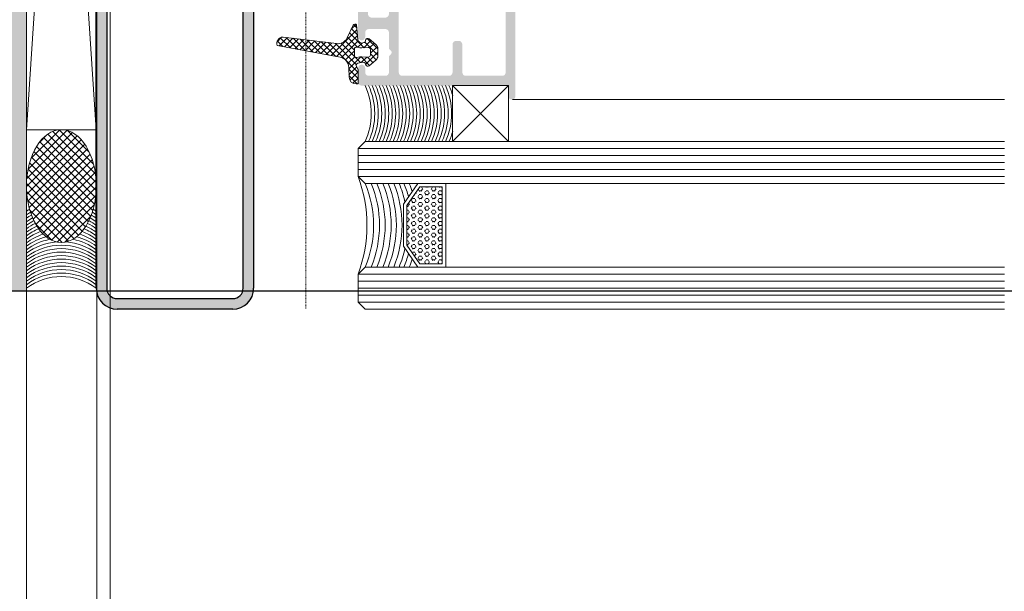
# Model space of a CAD drawing. Header units: millimetres. Extents: x -226731 to 126254, y -16359 to 60195.
# Tile 108 of 256: x -159010 to -158869, y 10457 to 10538. Entities that reach past the tile are written whole.
import ezdxf

# ---------------------------------------------------------------- set-up
doc = ezdxf.new("R2010")
doc.units = ezdxf.units.MM
doc.header["$LTSCALE"] = 0.1
doc.header["$MEASUREMENT"] = 0
doc.linetypes.add('CENTER', pattern=[2, 1.25, -0.25, 0.25, -0.25])
for name, color, linetype, lineweight in [('0_CCE_ FF_SIDE WALL SPRINKLER', 6, 'Continuous', 0), ('2_Centerline', 1, 'CENTER', 15), ('3_Hatch', 8, 'Continuous', 0), ('4. Glass', 140, 'Continuous', 15), ('COLUMN', 5, 'Continuous', 0), ('PLY', 8, 'Continuous', 0), ('SPRINKLER COVERAGE AREA', 1, 'Continuous', 9)]:
    doc.layers.add(name, color=color, linetype=linetype, lineweight=lineweight)
doc.layers.add('AREA LINE', color=3, linetype='Continuous', plot=False)
doc.layers.add('FIRE FIGHTING SERVICES', color=5, linetype='Continuous')
doc.layers.add('Glass in Section', color=7, linetype='Continuous', true_color=0x3affff)

# ---------------------------------------------------------------- blocks, each defined once
blk = doc.blocks.new('*U425')
at = {"layer": '3_Hatch'}
h = blk.add_hatch(color=8, dxfattribs=at)
h.dxf.hatch_style = 1
edge = h.paths.add_edge_path()
edge.add_line((-28.51, 105.47), (-28.51, 3))
edge.add_arc((-27.01, 3), 1.5, 180, 270)
edge.add_line((-27.01, 1.5), (-10.48, 1.5))
edge.add_arc((-10.48, 3), 1.5, 270, 360)
edge.add_line((-8.98, 3), (-8.98, 59.77))
edge.add_arc((-5.98, 59.77), 3, 90, 180, ccw=False)
edge.add_line((-5.98, 62.77), (7.48, 62.77))
edge.add_line((7.48, 62.77), (7.48, 61.27))
edge.add_line((7.48, 61.27), (-5.98, 61.27))
edge.add_arc((-5.98, 59.77), 1.5, 90, 180)
edge.add_line((-7.48, 59.77), (-7.48, 3))
edge.add_arc((-10.48, 3), 3, 270, 360, ccw=False)
edge.add_line((-10.48, 0), (-27.01, 0))
edge.add_arc((-27.01, 3), 3, 180, 270, ccw=False)
edge.add_line((-30.01, 3), (-30.01, 105.47))
edge.add_line((-30.01, 105.47), (-28.51, 105.47))
h = blk.add_hatch(color=8, dxfattribs=at)
h.dxf.hatch_style = 1
h.paths.add_polyline_path([(28.61, 92.53), (28.61, 57.99), (28.57, 57.83), (28.46, 57.65), (28.28, 57.54), (28.1, 57.52), (22.9, 57.52), (22.7, 57.54), (22.54, 57.65), (22.44, 57.83), (22.41, 57.99), (22.41, 92.53), (22.44, 92.71), (22.54, 92.87), (22.7, 92.98), (22.9, 93.02), (28.1, 93.02), (28.28, 92.98), (28.46, 92.87), (28.57, 92.71)], flags=16)
h.paths.add_polyline_path([(22.41, 37.89), (22.35, 38.09), (22.24, 38.26), (22.1, 38.37), (21.9, 38.4), (21.49, 38.4), (21.31, 38.37), (21.15, 38.26), (21.04, 38.09), (21, 37.89), (21, 33.9), (20.95, 33.7), (20.84, 33.54), (20.69, 33.43), (20.49, 33.41), (13.79, 33.41), (13.61, 33.43), (13.45, 33.54), (13.34, 33.7), (13.3, 33.9), (13.3, 51.5), (13.34, 51.7), (13.45, 51.85), (13.61, 51.96), (13.79, 52.01), (16.35, 52.01), (16.54, 52.05), (16.7, 52.16), (16.81, 52.32), (16.85, 52.5), (16.85, 55.6), (16.87, 55.8), (16.98, 55.96), (17.16, 56.07), (17.36, 56.11), (20.49, 56.11), (20.69, 56.07), (20.84, 55.96), (20.95, 55.8), (21, 55.6), (21, 51.61), (21.04, 51.41), (21.15, 51.26), (21.31, 51.15), (21.49, 51.12), (21.9, 51.12), (22.1, 51.15), (22.24, 51.26), (22.35, 51.41), (22.41, 51.61), (22.41, 55.6), (22.44, 55.8), (22.54, 55.96), (22.7, 56.07), (22.9, 56.11), (28.1, 56.11), (28.28, 56.07), (28.46, 55.96), (28.57, 55.8), (28.61, 55.6), (28.61, 33.9), (28.57, 33.7), (28.46, 33.54), (28.28, 33.43), (28.1, 33.41), (22.9, 33.41), (22.7, 33.43), (22.54, 33.54), (22.44, 33.7), (22.41, 33.9)], flags=16)
h.paths.add_polyline_path([(12.2, 36.54), (11.89, 36.23), (11.89, 33.9), (11.85, 33.7), (11.74, 33.54), (11.58, 33.43), (11.38, 33.41), (9, 33.41), (8.8, 33.43), (8.65, 33.54), (8.54, 33.7), (8.49, 33.9), (8.49, 34.51), (8.45, 34.69), (8.34, 34.85), (8.18, 34.96), (8, 35), (7.79, 34.96), (7.63, 34.85), (7.52, 34.69), (7.48, 34.51), (7.48, 32.49), (7.52, 32.31), (7.63, 32.15), (7.79, 32.04), (8, 32), (28.5, 32), (28.7, 31.95), (28.85, 31.84), (28.96, 31.69), (29.01, 31.49), (29.01, 30.48), (29.05, 30.3), (29.14, 30.13), (29.3, 30.02), (29.51, 30.01), (29.69, 30.02), (29.85, 30.13), (29.96, 30.3), (30, 30.48), (30, 93.92), (29.96, 94.12), (29.85, 94.28), (29.69, 94.39), (29.51, 94.41), (16.5, 94.41), (16.3, 94.39), (16.15, 94.28), (16.04, 94.12), (15.99, 93.92), (15.99, 93.52), (16.04, 93.35), (16.15, 93.17), (16.3, 93.06), (16.5, 93.02), (20.49, 93.02), (20.69, 92.98), (20.84, 92.87), (20.95, 92.71), (21, 92.53), (21, 57.99), (20.95, 57.83), (20.84, 57.65), (20.69, 57.54), (20.49, 57.52), (14.42, 57.52), (14.25, 57.48), (14.16, 57.43), (14.07, 57.37), (14.01, 57.3), (13.96, 57.22), (13.94, 57.13), (13.92, 57.06), (13.92, 56.97), (13.94, 56.88), (13.96, 56.79), (14.01, 56.71), (14.07, 56.64), (14.16, 56.58), (14.25, 56.55), (14.36, 56.51), (14.95, 56.51), (15.15, 56.46), (15.29, 56.35), (15.4, 56.2), (15.44, 56), (15.44, 53.91), (15.4, 53.71), (15.29, 53.55), (15.15, 53.44), (14.95, 53.4), (9.38, 53.4), (9.2, 53.44), (9.04, 53.55), (8.93, 53.71), (8.89, 53.91), (8.89, 56), (8.93, 56.2), (9.04, 56.35), (9.2, 56.46), (9.38, 56.51), (9.92, 56.51), (10.12, 56.55), (10.26, 56.66), (10.37, 56.8), (10.43, 57.01), (10.37, 57.21), (10.26, 57.35), (10.12, 57.46), (9.92, 57.52), (8, 57.52), (7.79, 57.46), (7.63, 57.35), (7.52, 57.21), (7.48, 57.01), (7.48, 49.91), (7.52, 49.71), (7.63, 49.54), (7.79, 49.43), (8, 49.4), (8.38, 49.4), (8.58, 49.43), (8.76, 49.54), (8.84, 49.71), (8.89, 49.91), (8.89, 51.5), (8.93, 51.7), (9.04, 51.85), (9.2, 51.96), (9.38, 52.01), (11.38, 52.01), (11.58, 51.96), (11.74, 51.85), (11.85, 51.7), (11.89, 51.5), (11.89, 42.24), (11.85, 42.06), (11.74, 41.9), (11.58, 41.79), (11.38, 41.73), (9.38, 41.73), (9.2, 41.79), (9.04, 41.9), (8.93, 42.06), (8.89, 42.24), (8.89, 43.3), (8.84, 43.49), (8.76, 43.65), (8.58, 43.76), (8.38, 43.8), (8, 43.8), (7.79, 43.76), (7.63, 43.65), (7.52, 43.49), (7.48, 43.3), (7.48, 38.99), (7.5, 38.86), (7.54, 38.77), (7.59, 38.69), (7.65, 38.64), (7.7, 38.59), (7.78, 38.55), (7.85, 38.51), (7.92, 38.49), (8, 38.49), (8.09, 38.49), (8.16, 38.53), (8.23, 38.57), (8.31, 38.6), (8.36, 38.68), (8.42, 38.75), (8.49, 38.99), (8.49, 39.59), (8.54, 39.79), (8.65, 39.96), (8.8, 40.07), (9, 40.09), (11.38, 40.09), (11.58, 40.07), (11.74, 39.96), (11.85, 39.79), (11.89, 39.59), (11.89, 37.27), (12.2, 36.96), (12.29, 36.83), (12.29, 36.66)])
at = {"layer": '2_Centerline', "color": 8, "ltscale": 0.25}
blk.add_line((0, 230.78), (0, 0), dxfattribs=at)
at = {"layer": '3_Hatch', "color": 8}
for p, q in [((-40.01, 177.61), (-40.01, 25.69)), ((-40.01, 25.69), (-30.01, 177.61)), ((-40.01, 177.61), (-30.01, 25.69)), ((-30.01, 25.69), (-30.01, 177.61)), ((6.78, 40.67), (5.87, 38.75)), ((7.43, 38.58), (7.23, 40.69)), ((4.38, 38.01), (-3.27, 38.95)), ((8.57, 38.58), (8.47, 38.26)), ((10.02, 37.88), (9.04, 38.7)), ((-4.1, 37.74), (4.9, 36.07)), ((6.94, 36.31), (6.94, 37.23)), ((7.3, 37.52), (7.72, 37.43)), ((8.01, 37.41), (8.93, 37.46)), ((9.25, 37.16), (9.25, 36.38)), ((10.3, 36.27), (10.3, 37.27)), ((7.72, 36.1), (7.3, 36.02)), ((7.43, 35.2), (8.15, 35.35)), ((8.93, 36.08), (8.01, 36.13)), ((9.04, 34.84), (10.02, 35.66)), ((6.13, 34.61), (6.19, 33.2)), ((7.48, 34.32), (7.23, 34.76)), ((7.48, 32.24), (7.48, 34.32)), ((8.47, 35.21), (8.57, 34.95)), ((7.19, 32.24), (7.48, 32.24)), ((29.01, 32), (21.01, 32)), ((21.01, 32), (21.01, 24)), ((29.01, 32), (21.01, 24)), ((21.01, 24), (21.01, 32)), ((21.01, 32), (29.01, 24)), ((29.01, 24), (29.01, 32)), ((29.01, 24), (29.01, 32)), ((29.56, 30.01), (100, 30.01)), ((-40.01, 25.69), (-30.01, 25.69)), ((-30.01, 25.69), (-40.01, 25.69)), ((21.01, 24), (29.01, 24)), ((100, 23, 0), (7.48, 23)), ((100, 22, 0), (7.48, 22)), ((100, 21, 0), (7.48, 21)), ((100, 20, 0), (7.48, 20)), ((100, 19, 0), (7.48, 19)), ((16.03, 18.01, 0.02), (13.97, 15.01, 0.02)), ((16.29, 17.51, 0.02), (14.47, 14.86, 0.02)), ((19.53, 17.51, 0.02), (16.29, 17.51, 0.02)), ((19.53, 6.51, 0.02), (19.53, 17.51, 0.02)), ((20.03, 6.01, 0.02), (20.03, 18.01, 0.02)), ((13.97, 15.01, 0.02), (13.97, 9.01, 0.02)), ((14.47, 14.86, 0.02), (14.47, 9.17, 0.02)), ((13.97, 9.01, 0.02), (16.03, 6.01, 0.02)), ((14.47, 9.17, 0.02), (16.29, 6.51, 0.02)), ((16.29, 6.51, 0.02), (19.53, 6.51, 0.02)), ((100, 5, 0), (7.48, 5)), ((100, 4, 0), (7.48, 4)), ((100, 3, 0), (7.48, 3)), ((100, 2, 0), (7.48, 2)), ((100, 1, 0), (7.48, 1))]:
    blk.add_line(p, q, dxfattribs=at)
at = {"layer": '3_Hatch', "color": 8, "linetype": 'Continuous'}
for p, q in [((3.62, 36.31), (7.3, 39.98)), ((8.36, 37.43), (6.25, 39.54)), ((6.5, 40.06), (7.18, 40.75)), ((7.36, 39.31), (6.53, 40.14)), ((7.27, 40.29), (6.83, 40.73)), ((-4.12, 38.28), (-3.48, 38.92)), ((-3.3, 37.59), (-4.09, 38.39)), ((-3.83, 37.69), (-2.64, 38.88)), ((-2.21, 37.39), (-3.67, 38.85)), ((-3.08, 37.55), (-1.86, 38.78)), ((-1.13, 37.19), (-2.84, 38.9)), ((-2.34, 37.42), (-1.07, 38.68)), ((-0.04, 36.99), (-1.83, 38.78)), ((-1.59, 37.28), (-0.28, 38.59)), ((-0.85, 37.14), (0.5, 38.49)), ((1.05, 36.79), (-0.82, 38.65)), ((-0.1, 37), (1.29, 38.39)), ((2.13, 36.59), (0.19, 38.53)), ((0.64, 36.86), (2.08, 38.29)), ((3.22, 36.38), (1.2, 38.4)), ((1.39, 36.72), (2.86, 38.2)), ((2.13, 36.58), (3.65, 38.1)), ((4.3, 36.18), (2.21, 38.28)), ((7.48, 33.88), (3.21, 38.15)), ((4.37, 36.17), (7.37, 39.17)), ((6.98, 36.16), (5.06, 38.08)), ((5.1, 36.02), (7.5, 38.41)), ((6.94, 37.08), (5.61, 38.41)), ((7.4, 37.5), (5.96, 38.94)), ((7.46, 37.49), (8.07, 38.1)), ((8.28, 37.42), (9.32, 38.47)), ((10.3, 36.37), (8.44, 38.23)), ((8.59, 38.62), (8.7, 38.73)), ((10.3, 37.25), (8.79, 38.76)), ((9.13, 37.4), (9.8, 38.06)), ((2.88, 36.45), (4.44, 38)), ((7.22, 35.03), (4.22, 38.03)), ((5.66, 35.69), (6.94, 36.97)), ((8.54, 35.03), (10.3, 36.8)), ((9.25, 36.63), (10.23, 37.61)), ((6.02, 35.16), (6.99, 36.14)), ((6.14, 34.4), (7.86, 36.13)), ((7.84, 35.29), (7.09, 36.05)), ((9.12, 34.9), (7.89, 36.13)), ((7.93, 35.31), (8.71, 36.09)), ((9.6, 35.3), (8.82, 36.08)), ((10.08, 35.71), (9.25, 36.54)), ((7.48, 33), (6.14, 34.34)), ((6.17, 33.55), (7.29, 34.67)), ((6.29, 32.79), (7.48, 33.98)), ((7.36, 32.24), (6.18, 33.42)), ((6.73, 32.35), (7.48, 33.09)), ((-39.78, 20.02), (-34.21, 25.59)), ((-39.38, 21.55), (-35.24, 25.68)), ((-30.12, 19.35), (-36.22, 25.45)), ((-30.4, 20.75), (-35.33, 25.67)), ((-31.02, 22.49), (-34.08, 25.55)), ((-40.01, 17.55), (-32.74, 24.81)), ((-39.96, 18.71), (-33.41, 25.27)), ((-39.96, 16.47), (-32.17, 24.26)), ((-38.16, 23.88), (-37.08, 24.97)), ((-30.02, 17), (-37.57, 24.55)), ((-30.02, 18.12), (-36.95, 25.05)), ((-39.83, 15.48), (-31.67, 23.63)), ((-39.63, 14.55), (-31.25, 22.94)), ((-30.5, 14.12), (-38.96, 22.57)), ((-30.28, 15.01), (-38.56, 23.3)), ((-30.11, 15.97), (-38.1, 23.96)), ((-39.38, 13.69), (-30.88, 22.18)), ((-30.79, 13.28), (-39.29, 21.78)), ((-39.06, 12.88), (-30.58, 21.36)), ((-31.55, 11.79), (-39.78, 20.02)), ((-31.14, 12.51), (-39.57, 20.93)), ((-38.68, 12.14), (-30.33, 20.48)), ((-32.02, 11.14), (-39.93, 19.05)), ((-38.24, 11.46), (-30.15, 19.54)), ((-37.73, 10.84), (-30.04, 18.53)), ((-32.57, 10.57), (-40, 18)), ((-37.14, 10.31), (-30.01, 17.44)), ((16.27, 16.85, 0.02), (16.11, 17.12, 0.02)), ((16.56, 16.94, 0.02), (16.24, 16.94, 0.02)), ((16.56, 17.49, 0.02), (16.27, 17.49, 0.02)), ((16.49, 16.87, 0.02), (16.65, 17.15, 0.02)), ((16.74, 17.12, 0.02), (16.58, 17.4, 0.02)), ((17.22, 17.4, 0.02), (17.15, 17.51, 0.02)), ((17.51, 17.49, 0.02), (17.2, 17.49, 0.02)), ((17.51, 16.94, 0.02), (17.2, 16.94, 0.02)), ((17.45, 17.42, 0.02), (17.5, 17.51, 0.02)), ((17.92, 17.15, 0.02), (18.08, 17.42, 0.02)), ((18.17, 16.85, 0.02), (18.01, 17.12, 0.02)), ((18.47, 17.49, 0.02), (18.15, 17.49, 0.02)), ((18.47, 16.94, 0.02), (18.15, 16.94, 0.02)), ((18.4, 16.87, 0.02), (18.56, 17.15, 0.02)), ((18.65, 17.12, 0.02), (18.49, 17.4, 0.02)), ((19.12, 17.4, 0.02), (19.06, 17.51, 0.02)), ((19.42, 17.49, 0.02), (19.1, 17.49, 0.02)), ((19.42, 16.94, 0.02), (19.1, 16.94, 0.02)), ((19.35, 17.42, 0.02), (19.4, 17.51, 0.02)), ((-33.21, 10.09), (-39.99, 16.86)), ((-33.97, 9.72), (-39.85, 15.6)), ((-36.44, 9.88), (-30.08, 16.25)), ((15.06, 15.5, 0.02), (15.22, 15.77, 0.02)), ((15.61, 15.84, 0.02), (15.29, 15.84, 0.02)), ((15.61, 16.39, 0.02), (15.52, 16.39, 0.02)), ((15.54, 16.32, 0.02), (15.7, 16.6, 0.02)), ((15.79, 15.47, 0.02), (15.63, 15.75, 0.02)), ((15.79, 16.57, 0.02), (15.72, 16.68, 0.02)), ((16.02, 16.05, 0.02), (16.18, 16.32, 0.02)), ((16.27, 15.75, 0.02), (16.11, 16.02, 0.02)), ((16.56, 16.39, 0.02), (16.24, 16.39, 0.02)), ((16.56, 15.84, 0.02), (16.24, 15.84, 0.02)), ((16.49, 15.77, 0.02), (16.65, 16.05, 0.02)), ((16.74, 16.02, 0.02), (16.58, 16.3, 0.02)), ((16.97, 16.6, 0.02), (17.13, 16.87, 0.02)), ((16.97, 15.5, 0.02), (17.13, 15.77, 0.02)), ((17.22, 16.3, 0.02), (17.06, 16.57, 0.02)), ((17.51, 16.39, 0.02), (17.2, 16.39, 0.02)), ((17.51, 15.84, 0.02), (17.2, 15.84, 0.02)), ((17.45, 16.32, 0.02), (17.6, 16.6, 0.02)), ((17.69, 16.57, 0.02), (17.54, 16.85, 0.02)), ((17.69, 15.47, 0.02), (17.54, 15.75, 0.02)), ((17.92, 16.05, 0.02), (18.08, 16.32, 0.02)), ((18.17, 15.75, 0.02), (18.01, 16.02, 0.02)), ((18.47, 16.39, 0.02), (18.15, 16.39, 0.02)), ((18.47, 15.84, 0.02), (18.15, 15.84, 0.02)), ((18.4, 15.77, 0.02), (18.56, 16.05, 0.02)), ((18.65, 16.02, 0.02), (18.49, 16.3, 0.02)), ((18.87, 16.6, 0.02), (19.03, 16.87, 0.02)), ((18.87, 15.5, 0.02), (19.03, 15.77, 0.02)), ((19.12, 16.3, 0.02), (18.96, 16.57, 0.02)), ((19.42, 16.39, 0.02), (19.1, 16.39, 0.02)), ((19.42, 15.84, 0.02), (19.1, 15.84, 0.02)), ((19.35, 16.32, 0.02), (19.51, 16.6, 0.02)), ((19.53, 16.7, 0.02), (19.44, 16.85, 0.02)), ((19.53, 15.6, 0.02), (19.44, 15.75, 0.02)), ((-34.91, 9.55), (-39.52, 14.16)), ((-35.6, 9.6), (-30.3, 14.91)), ((14.66, 14.74, 0.02), (14.47, 14.74, 0.02)), ((14.66, 14.19, 0.02), (14.47, 14.19, 0.02)), ((14.59, 14.67, 0.02), (14.75, 14.95, 0.02)), ((14.84, 14.92, 0.02), (14.69, 15.17, 0.02)), ((15.06, 14.4, 0.02), (15.22, 14.67, 0.02)), ((15.31, 15.2, 0.02), (15.15, 15.47, 0.02)), ((15.31, 14.1, 0.02), (15.15, 14.37, 0.02)), ((15.61, 15.29, 0.02), (15.29, 15.29, 0.02)), ((15.61, 14.74, 0.02), (15.29, 14.74, 0.02)), ((15.61, 14.19, 0.02), (15.29, 14.19, 0.02)), ((15.54, 15.22, 0.02), (15.7, 15.5, 0.02)), ((15.54, 14.12, 0.02), (15.7, 14.4, 0.02)), ((15.79, 14.37, 0.02), (15.63, 14.65, 0.02)), ((16.02, 14.95, 0.02), (16.18, 15.22, 0.02)), ((16.02, 13.85, 0.02), (16.18, 14.12, 0.02)), ((16.27, 14.65, 0.02), (16.11, 14.92, 0.02)), ((16.56, 15.29, 0.02), (16.24, 15.29, 0.02)), ((16.56, 14.74, 0.02), (16.24, 14.74, 0.02)), ((16.56, 14.19, 0.02), (16.24, 14.19, 0.02)), ((16.49, 14.67, 0.02), (16.65, 14.95, 0.02)), ((16.74, 14.92, 0.02), (16.58, 15.2, 0.02)), ((16.97, 14.4, 0.02), (17.13, 14.67, 0.02)), ((17.22, 15.2, 0.02), (17.06, 15.47, 0.02)), ((17.22, 14.1, 0.02), (17.06, 14.37, 0.02)), ((17.51, 15.29, 0.02), (17.2, 15.29, 0.02)), ((17.51, 14.74, 0.02), (17.2, 14.74, 0.02)), ((17.51, 14.19, 0.02), (17.2, 14.19, 0.02)), ((17.45, 15.22, 0.02), (17.6, 15.5, 0.02)), ((17.45, 14.12, 0.02), (17.6, 14.4, 0.02)), ((17.69, 14.37, 0.02), (17.54, 14.65, 0.02)), ((17.92, 14.95, 0.02), (18.08, 15.22, 0.02)), ((17.92, 13.85, 0.02), (18.08, 14.12, 0.02)), ((18.17, 14.65, 0.02), (18.01, 14.92, 0.02)), ((18.47, 15.29, 0.02), (18.15, 15.29, 0.02)), ((18.47, 14.74, 0.02), (18.15, 14.74, 0.02)), ((18.47, 14.19, 0.02), (18.15, 14.19, 0.02)), ((18.4, 14.67, 0.02), (18.56, 14.95, 0.02)), ((18.65, 14.92, 0.02), (18.49, 15.2, 0.02)), ((18.87, 14.4, 0.02), (19.03, 14.67, 0.02)), ((19.12, 15.2, 0.02), (18.96, 15.47, 0.02)), ((19.12, 14.1, 0.02), (18.96, 14.37, 0.02)), ((19.42, 15.29, 0.02), (19.1, 15.29, 0.02)), ((19.42, 14.74, 0.02), (19.1, 14.74, 0.02)), ((19.42, 14.19, 0.02), (19.1, 14.19, 0.02)), ((19.35, 15.22, 0.02), (19.51, 15.5, 0.02)), ((19.35, 14.12, 0.02), (19.51, 14.4, 0.02)), ((19.53, 14.5, 0.02), (19.44, 14.65, 0.02)), ((-34.5, 9.59), (-30.78, 13.3)), ((14.66, 13.64, 0.02), (14.47, 13.64, 0.02)), ((14.66, 13.09, 0.02), (14.47, 13.09, 0.02)), ((14.59, 13.57, 0.02), (14.75, 13.85, 0.02)), ((14.59, 12.47, 0.02), (14.75, 12.75, 0.02)), ((14.84, 13.82, 0.02), (14.68, 14.1, 0.02)), ((14.84, 12.72, 0.02), (14.68, 13, 0.02)), ((15.06, 13.3, 0.02), (15.22, 13.57, 0.02)), ((15.31, 13, 0.02), (15.15, 13.27, 0.02)), ((15.61, 13.64, 0.02), (15.29, 13.64, 0.02)), ((15.61, 13.09, 0.02), (15.29, 13.09, 0.02)), ((15.54, 13.02, 0.02), (15.7, 13.3, 0.02)), ((15.79, 13.27, 0.02), (15.63, 13.55, 0.02)), ((16.02, 12.75, 0.02), (16.18, 13.02, 0.02)), ((16.27, 13.55, 0.02), (16.11, 13.82, 0.02)), ((16.27, 12.45, 0.02), (16.11, 12.72, 0.02)), ((16.56, 13.64, 0.02), (16.24, 13.64, 0.02)), ((16.56, 13.09, 0.02), (16.24, 13.09, 0.02)), ((16.49, 13.57, 0.02), (16.65, 13.85, 0.02)), ((16.49, 12.47, 0.02), (16.65, 12.75, 0.02)), ((16.74, 13.82, 0.02), (16.58, 14.1, 0.02)), ((16.74, 12.72, 0.02), (16.58, 13, 0.02)), ((16.97, 13.3, 0.02), (17.13, 13.57, 0.02)), ((17.22, 13, 0.02), (17.06, 13.27, 0.02)), ((17.51, 13.64, 0.02), (17.2, 13.64, 0.02)), ((17.51, 13.09, 0.02), (17.2, 13.09, 0.02)), ((17.45, 13.02, 0.02), (17.6, 13.3, 0.02)), ((17.69, 13.27, 0.02), (17.54, 13.55, 0.02)), ((17.92, 12.75, 0.02), (18.08, 13.02, 0.02)), ((18.17, 13.55, 0.02), (18.01, 13.82, 0.02)), ((18.17, 12.45, 0.02), (18.01, 12.72, 0.02)), ((18.47, 13.64, 0.02), (18.15, 13.64, 0.02)), ((18.47, 13.09, 0.02), (18.15, 13.09, 0.02)), ((18.4, 13.57, 0.02), (18.56, 13.85, 0.02)), ((18.4, 12.47, 0.02), (18.56, 12.75, 0.02)), ((18.65, 13.82, 0.02), (18.49, 14.1, 0.02)), ((18.65, 12.72, 0.02), (18.49, 13, 0.02)), ((18.87, 13.3, 0.02), (19.03, 13.57, 0.02)), ((19.12, 13, 0.02), (18.96, 13.27, 0.02)), ((19.42, 13.64, 0.02), (19.1, 13.64, 0.02)), ((19.42, 13.09, 0.02), (19.1, 13.09, 0.02)), ((19.35, 13.02, 0.02), (19.51, 13.3, 0.02)), ((19.53, 13.4, 0.02), (19.44, 13.55, 0.02)), ((-36.31, 9.82), (-38.75, 12.26)), ((14.66, 12.54, 0.02), (14.47, 12.54, 0.02)), ((14.66, 11.99, 0.02), (14.47, 11.99, 0.02)), ((14.66, 11.44, 0.02), (14.47, 11.44, 0.02)), ((14.59, 11.37, 0.02), (14.75, 11.65, 0.02)), ((14.84, 11.62, 0.02), (14.68, 11.9, 0.02)), ((15.06, 12.2, 0.02), (15.22, 12.47, 0.02)), ((15.06, 11.1, 0.02), (15.22, 11.37, 0.02)), ((15.31, 11.9, 0.02), (15.15, 12.17, 0.02)), ((15.61, 12.54, 0.02), (15.29, 12.54, 0.02)), ((15.61, 11.99, 0.02), (15.29, 11.99, 0.02)), ((15.61, 11.44, 0.02), (15.29, 11.44, 0.02)), ((15.54, 11.92, 0.02), (15.7, 12.2, 0.02)), ((15.79, 12.17, 0.02), (15.63, 12.45, 0.02)), ((15.79, 11.07, 0.02), (15.63, 11.35, 0.02)), ((16.02, 11.65, 0.02), (16.18, 11.92, 0.02)), ((16.27, 11.35, 0.02), (16.11, 11.62, 0.02)), ((16.56, 12.54, 0.02), (16.24, 12.54, 0.02)), ((16.56, 11.99, 0.02), (16.24, 11.99, 0.02)), ((16.56, 11.44, 0.02), (16.24, 11.44, 0.02)), ((16.49, 11.37, 0.02), (16.65, 11.65, 0.02)), ((16.74, 11.62, 0.02), (16.58, 11.9, 0.02)), ((16.97, 12.2, 0.02), (17.13, 12.47, 0.02)), ((16.97, 11.1, 0.02), (17.13, 11.37, 0.02)), ((17.22, 11.9, 0.02), (17.06, 12.17, 0.02)), ((17.51, 12.54, 0.02), (17.2, 12.54, 0.02)), ((17.51, 11.99, 0.02), (17.2, 11.99, 0.02)), ((17.51, 11.44, 0.02), (17.2, 11.44, 0.02)), ((17.45, 11.92, 0.02), (17.6, 12.2, 0.02)), ((17.69, 12.17, 0.02), (17.54, 12.45, 0.02)), ((17.69, 11.07, 0.02), (17.54, 11.35, 0.02)), ((17.92, 11.65, 0.02), (18.08, 11.92, 0.02)), ((18.17, 11.35, 0.02), (18.01, 11.62, 0.02)), ((18.47, 12.54, 0.02), (18.15, 12.54, 0.02)), ((18.47, 11.99, 0.02), (18.15, 11.99, 0.02)), ((18.47, 11.44, 0.02), (18.15, 11.44, 0.02)), ((18.4, 11.37, 0.02), (18.56, 11.65, 0.02)), ((18.65, 11.62, 0.02), (18.49, 11.9, 0.02)), ((18.87, 12.2, 0.02), (19.03, 12.47, 0.02)), ((18.87, 11.1, 0.02), (19.03, 11.37, 0.02)), ((19.12, 11.9, 0.02), (18.96, 12.17, 0.02)), ((19.42, 12.54, 0.02), (19.1, 12.54, 0.02)), ((19.42, 11.99, 0.02), (19.1, 11.99, 0.02)), ((19.42, 11.44, 0.02), (19.1, 11.44, 0.02)), ((19.35, 11.92, 0.02), (19.51, 12.2, 0.02)), ((19.53, 12.3, 0.02), (19.44, 12.45, 0.02)), ((19.53, 11.2, 0.02), (19.44, 11.35, 0.02)), ((14.66, 10.89, 0.02), (14.47, 10.89, 0.02)), ((14.66, 10.34, 0.02), (14.47, 10.34, 0.02)), ((14.59, 10.27, 0.02), (14.75, 10.55, 0.02)), ((14.84, 10.52, 0.02), (14.68, 10.8, 0.02)), ((15.06, 10, 0.02), (15.22, 10.27, 0.02)), ((15.31, 10.8, 0.02), (15.15, 11.07, 0.02)), ((15.31, 9.7, 0.02), (15.15, 9.97, 0.02)), ((15.61, 10.89, 0.02), (15.29, 10.89, 0.02)), ((15.61, 10.34, 0.02), (15.29, 10.34, 0.02)), ((15.54, 10.82, 0.02), (15.7, 11.1, 0.02)), ((15.54, 9.72, 0.02), (15.7, 10, 0.02)), ((15.79, 9.97, 0.02), (15.63, 10.25, 0.02)), ((16.02, 10.55, 0.02), (16.18, 10.82, 0.02)), ((16.27, 10.25, 0.02), (16.11, 10.52, 0.02)), ((16.56, 10.89, 0.02), (16.24, 10.89, 0.02)), ((16.56, 10.34, 0.02), (16.24, 10.34, 0.02)), ((16.49, 10.27, 0.02), (16.65, 10.55, 0.02)), ((16.74, 10.52, 0.02), (16.58, 10.8, 0.02)), ((16.97, 10, 0.02), (17.13, 10.27, 0.02)), ((17.22, 10.8, 0.02), (17.06, 11.07, 0.02)), ((17.22, 9.7, 0.02), (17.06, 9.97, 0.02)), ((17.51, 10.89, 0.02), (17.2, 10.89, 0.02)), ((17.51, 10.34, 0.02), (17.2, 10.34, 0.02)), ((17.45, 10.82, 0.02), (17.6, 11.1, 0.02)), ((17.45, 9.72, 0.02), (17.6, 10, 0.02)), ((17.69, 9.97, 0.02), (17.54, 10.25, 0.02)), ((17.92, 10.55, 0.02), (18.08, 10.82, 0.02)), ((18.17, 10.25, 0.02), (18.01, 10.52, 0.02)), ((18.47, 10.89, 0.02), (18.15, 10.89, 0.02)), ((18.47, 10.34, 0.02), (18.15, 10.34, 0.02)), ((18.4, 10.27, 0.02), (18.56, 10.55, 0.02)), ((18.65, 10.52, 0.02), (18.49, 10.8, 0.02)), ((18.87, 10, 0.02), (19.03, 10.27, 0.02)), ((19.12, 10.8, 0.02), (18.96, 11.07, 0.02)), ((19.12, 9.7, 0.02), (18.96, 9.97, 0.02)), ((19.42, 10.89, 0.02), (19.1, 10.89, 0.02)), ((19.42, 10.34, 0.02), (19.1, 10.34, 0.02)), ((19.35, 10.82, 0.02), (19.51, 11.1, 0.02)), ((19.35, 9.72, 0.02), (19.51, 10, 0.02)), ((19.53, 10.1, 0.02), (19.44, 10.25, 0.02)), ((14.66, 9.79, 0.02), (14.47, 9.79, 0.02)), ((14.66, 9.24, 0.02), (14.47, 9.24, 0.02)), ((14.59, 9.17, 0.02), (14.75, 9.45, 0.02)), ((14.84, 9.42, 0.02), (14.68, 9.7, 0.02)), ((15.06, 8.9, 0.02), (15.22, 9.17, 0.02)), ((15.31, 8.6, 0.02), (15.15, 8.87, 0.02)), ((15.61, 9.79, 0.02), (15.29, 9.79, 0.02)), ((15.61, 9.24, 0.02), (15.29, 9.24, 0.02)), ((15.61, 8.69, 0.02), (15.29, 8.69, 0.02)), ((15.54, 8.62, 0.02), (15.7, 8.9, 0.02)), ((15.79, 8.87, 0.02), (15.63, 9.15, 0.02)), ((16.02, 9.45, 0.02), (16.18, 9.72, 0.02)), ((16.02, 8.35, 0.02), (16.18, 8.62, 0.02)), ((16.27, 9.15, 0.02), (16.11, 9.42, 0.02)), ((16.56, 9.79, 0.02), (16.24, 9.79, 0.02)), ((16.56, 9.24, 0.02), (16.24, 9.24, 0.02)), ((16.56, 8.69, 0.02), (16.24, 8.69, 0.02)), ((16.49, 9.17, 0.02), (16.65, 9.45, 0.02)), ((16.74, 9.42, 0.02), (16.58, 9.7, 0.02)), ((16.74, 8.32, 0.02), (16.58, 8.6, 0.02)), ((16.97, 8.9, 0.02), (17.13, 9.17, 0.02)), ((17.22, 8.6, 0.02), (17.06, 8.87, 0.02)), ((17.51, 9.79, 0.02), (17.2, 9.79, 0.02)), ((17.51, 9.24, 0.02), (17.2, 9.24, 0.02)), ((17.51, 8.69, 0.02), (17.2, 8.69, 0.02)), ((17.45, 8.62, 0.02), (17.6, 8.9, 0.02)), ((17.69, 8.87, 0.02), (17.54, 9.15, 0.02)), ((17.92, 9.45, 0.02), (18.08, 9.72, 0.02)), ((17.92, 8.35, 0.02), (18.08, 8.62, 0.02)), ((18.17, 9.15, 0.02), (18.01, 9.42, 0.02)), ((18.47, 9.79, 0.02), (18.15, 9.79, 0.02)), ((18.47, 9.24, 0.02), (18.15, 9.24, 0.02)), ((18.47, 8.69, 0.02), (18.15, 8.69, 0.02)), ((18.4, 9.17, 0.02), (18.56, 9.45, 0.02)), ((18.65, 9.42, 0.02), (18.49, 9.7, 0.02)), ((18.65, 8.32, 0.02), (18.49, 8.6, 0.02)), ((18.87, 8.9, 0.02), (19.03, 9.17, 0.02)), ((19.12, 8.6, 0.02), (18.96, 8.87, 0.02)), ((19.42, 9.79, 0.02), (19.1, 9.79, 0.02)), ((19.42, 9.24, 0.02), (19.1, 9.24, 0.02)), ((19.42, 8.69, 0.02), (19.1, 8.69, 0.02)), ((19.35, 8.62, 0.02), (19.51, 8.9, 0.02)), ((19.53, 9, 0.02), (19.44, 9.15, 0.02)), ((15.22, 8.07, 0.02), (15.22, 8.07, 0.02)), ((15.61, 8.14, 0.02), (15.29, 8.14, 0.02)), ((15.61, 7.59, 0.02), (15.55, 7.59, 0.02)), ((15.57, 7.57, 0.02), (15.7, 7.8, 0.02)), ((15.79, 7.77, 0.02), (15.63, 8.05, 0.02)), ((16.02, 7.25, 0.02), (16.18, 7.52, 0.02)), ((16.27, 8.05, 0.02), (16.11, 8.32, 0.02)), ((16.27, 6.95, 0.02), (16.11, 7.22, 0.02)), ((16.56, 8.14, 0.02), (16.24, 8.14, 0.02)), ((16.56, 7.59, 0.02), (16.24, 7.59, 0.02)), ((16.49, 8.07, 0.02), (16.65, 8.35, 0.02)), ((16.49, 6.97, 0.02), (16.65, 7.25, 0.02)), ((16.74, 7.22, 0.02), (16.58, 7.5, 0.02)), ((16.97, 7.8, 0.02), (17.13, 8.07, 0.02)), ((17.22, 7.5, 0.02), (17.06, 7.77, 0.02)), ((17.51, 8.14, 0.02), (17.2, 8.14, 0.02)), ((17.51, 7.59, 0.02), (17.2, 7.59, 0.02)), ((17.45, 7.52, 0.02), (17.6, 7.8, 0.02)), ((17.69, 7.77, 0.02), (17.54, 8.05, 0.02)), ((17.92, 7.25, 0.02), (18.08, 7.52, 0.02)), ((18.17, 8.05, 0.02), (18.01, 8.32, 0.02)), ((18.17, 6.95, 0.02), (18.01, 7.22, 0.02)), ((18.47, 8.14, 0.02), (18.15, 8.14, 0.02)), ((18.47, 7.59, 0.02), (18.15, 7.59, 0.02)), ((18.4, 8.07, 0.02), (18.56, 8.35, 0.02)), ((18.4, 6.97, 0.02), (18.56, 7.25, 0.02)), ((18.65, 7.22, 0.02), (18.49, 7.5, 0.02)), ((18.87, 7.8, 0.02), (19.03, 8.07, 0.02)), ((19.12, 7.5, 0.02), (18.96, 7.77, 0.02)), ((19.42, 8.14, 0.02), (19.1, 8.14, 0.02)), ((19.42, 7.59, 0.02), (19.1, 7.59, 0.02)), ((19.35, 7.52, 0.02), (19.51, 7.8, 0.02)), ((19.53, 7.9, 0.02), (19.44, 8.05, 0.02)), ((16.56, 7.04, 0.02), (16.24, 7.04, 0.02)), ((16.97, 6.7, 0.02), (17.13, 6.97, 0.02)), ((17.15, 6.51, 0.02), (17.06, 6.67, 0.02)), ((17.51, 7.04, 0.02), (17.2, 7.04, 0.02)), ((17.5, 6.51, 0.02), (17.6, 6.7, 0.02)), ((17.69, 6.67, 0.02), (17.54, 6.95, 0.02)), ((18.47, 7.04, 0.02), (18.15, 7.04, 0.02)), ((18.87, 6.7, 0.02), (19.03, 6.97, 0.02)), ((19.06, 6.51, 0.02), (18.96, 6.67, 0.02)), ((19.42, 7.04, 0.02), (19.1, 7.04, 0.02)), ((19.4, 6.51, 0.02), (19.51, 6.7, 0.02)), ((19.53, 6.8, 0.02), (19.44, 6.95, 0.02))]:
    blk.add_line(p, q, dxfattribs=at)
at = {"layer": '3_Hatch', "color": 8}
for centre, radius, start, end in [((7.02, 40.53), 0.271, 37.2128, 149.9224), ((-3.25, 38.05), 0.9, 91.0175, 200.2869), ((4.57, 39.5), 1.5, 262.7957, 329.961), ((8.04, 38.73), 0.635, 193.3802, 311.9125), ((8.85, 38.47), 0.3, 50, 157.7969), ((7.24, 37.23), 0.3, 78.0269, 180), ((7.95, 38.51), 1.1, 258.0269, 273.1356), ((8.95, 37.16), 0.3, 0, 93.1356), ((9.5, 37.27), 0.8, 0, 50), ((4.63, 34.6), 1.5, 0.5805, 79.4803), ((7.24, 36.31), 0.3, 180, 281.9731), ((7.95, 35.03), 1.1, 86.8644, 101.9731), ((8.21, 35.06), 0.3, 30, 101.9731), ((8.95, 36.38), 0.3, 266.8644, 0), ((9.5, 36.27), 0.8, 310, 0), ((7.5, 34.91), 0.3, 101.9731, 209.6447), ((8.85, 35.07), 0.3, 202.2031, 310), ((7.19, 33.24), 1, 182.3925, 270), ((-0.23, 28, 0), 9.59, 335.3498, 24.6502), ((0.27, 28, 0), 9.59, 335.3498, 24.6502), ((0.77, 28, 0), 9.59, 335.3498, 24.6502), ((1.27, 28, 0), 9.59, 335.3498, 24.6502), ((1.77, 28, 0), 9.59, 335.3498, 24.6502), ((2.27, 28, 0), 9.59, 335.3498, 24.6502), ((2.77, 28, 0), 9.59, 335.3498, 24.6502), ((3.27, 28, 0), 9.59, 335.3498, 24.6502), ((3.77, 28, 0), 9.59, 335.3498, 24.6502), ((4.27, 28, 0), 9.59, 335.3498, 24.6502), ((4.77, 28, 0), 9.59, 335.3498, 24.6502), ((5.27, 28, 0), 9.59, 335.3498, 24.6502), ((5.77, 28, 0), 9.59, 335.3498, 24.6502), ((6.27, 28, 0), 9.59, 335.3498, 24.6502), ((6.77, 28, 0), 9.59, 335.3498, 24.6502), ((7.27, 28, 0), 9.59, 335.3498, 24.6502), ((7.77, 28, 0), 9.59, 335.3498, 24.6502), ((8.27, 28, 0), 9.59, 335.3498, 24.6502), ((8.77, 28, 0), 9.59, 335.3498, 24.6502), ((9.27, 28, 0), 9.59, 335.3498, 24.6502), ((9.77, 28, 0), 9.59, 335.3498, 24.6502), ((10.27, 28, 0), 9.59, 335.3498, 24.6502), ((10.77, 28, 0), 9.59, 335.3498, 24.6502), ((11.27, 28, 0), 9.59, 335.3498, 24.6502), ((11.77, 28, 0), 9.59, 15.4043, 24.6502), ((11.77, 28, 0), 9.59, 335.3498, 344.5957), ((-11.33, 12, 0.03), 20.07, 339.5887, 20.4113), ((-5.92, 12, 0), 15.61, 337.3883, 22.5654), ((-5.07, 12.01, 0.02), 15.61, 337.3883, 22.5654), ((-4.26, 12.01, 0.02), 15.61, 337.3883, 22.5654), ((-3.4, 12.01, 0.02), 15.61, 337.3883, 22.5654), ((-2.65, 12.01, 0.02), 15.61, 337.3883, 22.5654), ((-1.84, 12.01, 0.02), 15.61, 337.3883, 22.5654), ((-1.07, 12.01, 0.02), 15.61, 12.2141, 22.5654), ((-0.38, 12.01, 0.02), 15.61, 15.0523, 22.5654), ((0.39, 12.01, 0.02), 15.61, 18.0541, 22.5654), ((-35.01, 7.28), 8.38, 122.9777, 126.6427), ((-35.01, 7.28), 8.38, 53.3573, 57.0223), ((-35.01, 6.78), 8.38, 121.9557, 126.6427), ((-35.01, 6.28), 8.38, 120.8108, 126.6427), ((-35.01, 5.78), 8.38, 119.5375, 126.6427), ((-35.01, 5.78), 8.38, 53.3573, 60.4625), ((-35.01, 6.28), 8.38, 53.3573, 59.1892), ((-35.01, 6.78), 8.38, 53.3573, 58.0443), ((-35.01, 5.28), 8.38, 118.127, 126.6427), ((-35.01, 4.78), 8.38, 116.5657, 126.6427), ((-35.01, 4.28), 8.38, 114.833, 126.6427), ((-35.01, 3.78), 8.38, 112.8982, 126.6427), ((-35.01, 3.78), 8.38, 53.3573, 67.1018), ((-35.01, 4.28), 8.38, 53.3573, 65.167), ((-35.01, 4.78), 8.38, 53.3573, 63.4343), ((-35.01, 5.28), 8.38, 53.3573, 61.873), ((-35.01, 3.28), 8.38, 110.7124, 126.6427), ((-35.01, 2.78), 8.38, 108.1936, 126.6427), ((-35.01, 2.28), 8.38, 105.1859, 126.6427), ((-35.01, 1.78), 8.38, 101.3166, 126.6427), ((-35.01, 1.78), 8.38, 53.3573, 78.6834), ((-35.01, 2.28), 8.38, 53.3573, 74.8141), ((-35.01, 2.78), 8.38, 53.3573, 71.8064), ((-35.01, 3.28), 8.38, 53.3573, 69.2876), ((-35.01, 1.28), 8.38, 94.8567, 126.6427), ((-35.01, 0.78), 8.38, 53.3573, 126.6427), ((-35.01, 0.28), 8.38, 53.3573, 126.6427), ((-35.01, 1.28), 8.38, 53.3573, 85.1433), ((-1.07, 12.01, 0.02), 15.61, 337.3883, 347.7859), ((-35.01, -0.22), 8.38, 53.3573, 126.6427), ((-35.01, -0.72), 8.38, 53.3573, 126.6427), ((-35.01, -1.22), 8.38, 53.3573, 126.6427), ((-0.38, 12.01, 0.02), 15.61, 337.3883, 344.9477), ((0.39, 12.01, 0.02), 15.61, 337.3883, 341.9459), ((-35.01, -1.72), 8.38, 53.3573, 126.6427), ((-35.01, -2.22), 8.38, 53.3573, 126.6427), ((-35.01, -2.72), 8.38, 53.3573, 126.6427), ((-35.01, -3.22), 8.38, 53.3573, 126.6427), ((-35.01, -3.72), 8.38, 53.3573, 126.6427)]:
    blk.add_arc(centre, radius, start, end, dxfattribs=at)
blk.add_ellipse((-35.01, 17.62), major_axis=(0, -8.07), ratio=0.619335, dxfattribs=at)
at = {"layer": '4. Glass', "color": 8}
for p, q in [((7.48, 23, 0), (8.48, 24, 0)), ((8.48, 24, 0), (100, 24, 0)), ((7.48, 19, 0), (7.48, 23, 0)), ((8.48, 18, 0), (7.48, 19, 0)), ((100, 18, 0), (8.48, 18, 0)), ((7.48, 5, 0), (8.48, 6, 0)), ((8.48, 6, 0), (100, 6, 0)), ((7.48, 1, 0), (7.48, 5, 0)), ((8.48, 0, 0), (7.48, 1, 0)), ((100, 0, 0), (8.48, 0, 0))]:
    blk.add_line(p, q, dxfattribs=at)
at = {"layer": 'Glass in Section', "color": 8}
for p, q in [((-30.01, 3), (-30.01, 105.47)), ((-28.51, 105.47), (-28.51, 3)), ((-8.98, 3), (-8.98, 59.77)), ((-7.48, 59.77), (-7.48, 3)), ((-27.01, 1.5), (-10.48, 1.5)), ((-10.48, 0), (-27.01, 0))]:
    blk.add_line(p, q, dxfattribs=at)
for centre, radius, start, end in [((-27.01, 3), 3, 180, 270), ((-27.01, 3), 1.5, 180, 270), ((-10.48, 3), 1.5, 270, 0), ((-10.48, 3), 3, 270, 0)]:
    blk.add_arc(centre, radius, start, end, dxfattribs=at)
blk = doc.blocks.new('A$C24A0312C')
at = {"layer": 'COLUMN', "linetype": 'Continuous'}
h = blk.add_hatch(color=8, dxfattribs=at)
h.dxf.hatch_style = 1
h.paths.add_polyline_path([(-100, 100), (100, 100), (100, -100), (-100, -100)])
h.paths.add_polyline_path([(94, 94), (-94, 94), (-94, -94), (94, -94)], flags=16)
at = {"layer": 'COLUMN', "color": 8, "linetype": 'Continuous'}
blk.add_lwpolyline([(100, 100), (-100, 100), (-100, -100), (100, -100)], close=True, dxfattribs=at)
blk = doc.blocks.new('A$C2AD535C3')
at = {"layer": 'SPRINKLER COVERAGE AREA', "color": 1}
blk.add_circle((0, 0), 2500, dxfattribs=at)
blk = doc.blocks.new('G$C3584CA52')
at = {"layer": '0_CCE_ FF_SIDE WALL SPRINKLER', "color": 240, "xscale": -0.6, "yscale": 0.6, "zscale": 0.6}
for p in [(2806.02, -9259), (5355.33, -9259)]:
    blk.add_blockref('A$C2AD535C3', p, dxfattribs=at)

msp = doc.modelspace()

# ---------------------------------------------------------------- linework, layer by layer
at = {"layer": 'AREA LINE', "color": 8}
msp.add_lwpolyline([(-164851.16, 10499.63), (-155388.73, 10499.63), (-155388.73, 11199.63), (-154208.69, 11199.63), (-154208.69, 10499.63), (-152367.94, 10499.63)], dxfattribs=at)
at = {"layer": 'PLY'}
msp.add_lwpolyline([(-159222.62, 10711.1), (-158998.62, 10711.1), (-158998.62, 10287.1), (-159222.62, 10287.1)], close=True, dxfattribs=at)
at = {"layer": 'PLY', "color": 8}
msp.add_lwpolyline([(-159220.69, 10711.63), (-158996.69, 10711.63), (-158996.69, 10287.63), (-159220.69, 10287.63)], close=True, dxfattribs=at)
msp.add_lwpolyline([(-159208.69, 10699.63), (-159008.69, 10699.63), (-159008.69, 10299.63), (-159208.69, 10299.63), (-159208.69, 10699.63)], dxfattribs=at)

# ---------------------------------------------------------------- block references
at = {"layer": '3_Hatch', "color": 8}
msp.add_blockref('*U425', (-158968.68, 10497.02), dxfattribs=at)
msp.add_blockref('*U425', (-158968.68, 10497.02), dxfattribs=at)
at = {"layer": 'COLUMN', "color": 8, "linetype": 'Continuous'}
msp.add_blockref('A$C24A0312C', (-159108.69, 10599.63), dxfattribs=at)
at = {"layer": 'FIRE FIGHTING SERVICES'}
msp.add_blockref('G$C3584CA52', (-163018.33, 21220.5), dxfattribs=at)

doc.saveas('drawing.dxf')
